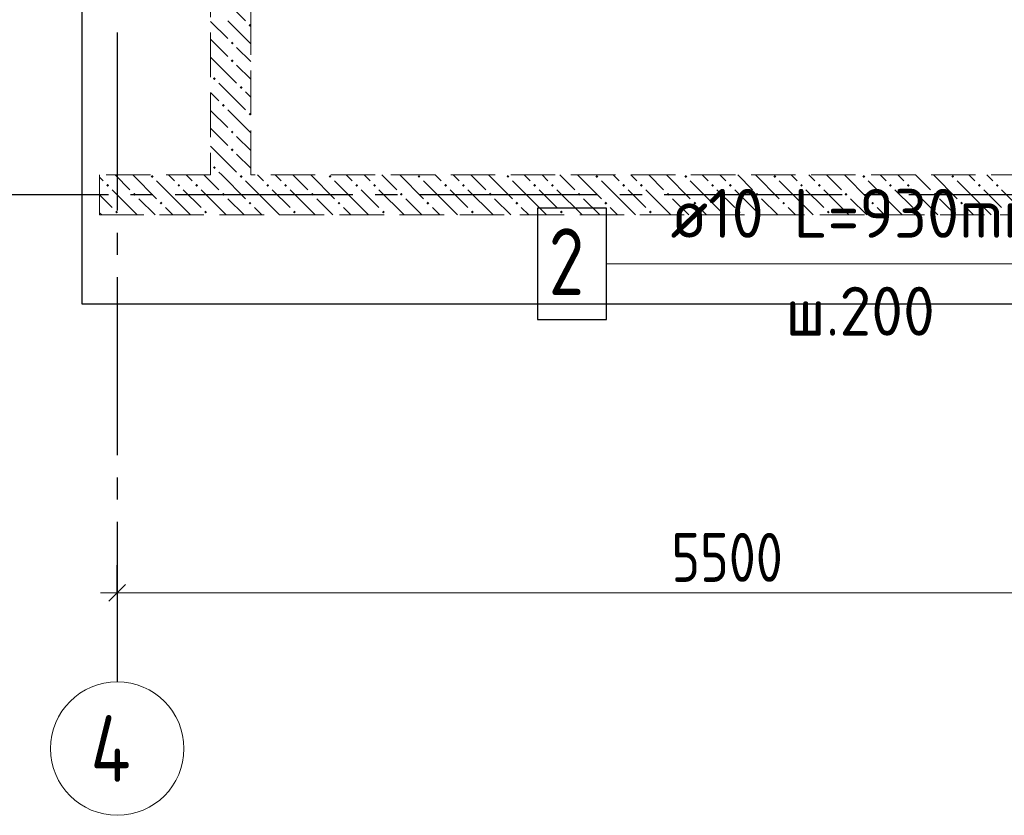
# Model space of a CAD drawing. Header units: millimetres. Extents: x 0 to 31965, y 0 to 29700.
# Tile 3 of 8: x 5641 to 10069, y 15580 to 19158. Entities that reach past the tile are written whole.
import ezdxf

# ---------------------------------------------------------------- set-up
doc = ezdxf.new("R2010")
doc.units = ezdxf.units.MM
doc.linetypes.add('______2', pattern=[270, 200, -70])
doc.linetypes.add('______5', pattern=[1100, 800, -100, 100, -100])
for name, color, linetype, lineweight in [('Standard', 7, 'Continuous', 25), ('ЖБ Стена верхний уровень', 7, 'Continuous', 35), ('Оси', 40, '______5', 18), ('Позиционная метка номер позиции', 7, 'Continuous', 13)]:
    doc.layers.add(name, color=color, linetype=linetype, lineweight=lineweight)
doc.layers.add('Обрамление П-обр. равн.', color=7, linetype='Continuous', lineweight=25, true_color=0x5f1e0f)
doc.styles.add('GOST 2.304-81', font='txt')
doc.styles.add('ISOCPEUR', font='txt')

msp = doc.modelspace()

# ---------------------------------------------------------------- hatches: boundary and pattern name
at = {"layer": 'ЖБ Стена верхний уровень', "linetype": 'Continuous', "lineweight": 18, "transparency": 33554687}
for points in [[(6670.5, 19133.1), (6677, 19139.6), (6680, 19136.6), (6680, 19129.7), (6677, 19126.6)], [(6590.5, 19053.1), (6597, 19059.6), (6603.4, 19053.1), (6597, 19046.6)], [(6590.5, 18973.1), (6597, 18979.6), (6603.4, 18973.1), (6597, 18966.6)], [(6510.5, 18893.1), (6516.9, 18899.6), (6523.4, 18893.1), (6516.9, 18886.6)], [(6630.4, 18853.1), (6637, 18859.6), (6643.5, 18853.1), (6637, 18846.6)], [(6550.5, 18773.1), (6557, 18779.6), (6563.5, 18773.1), (6557, 18766.6)], [(6670.5, 18733.1), (6677, 18739.6), (6680, 18736.6), (6680, 18729.7), (6677, 18726.6)], [(6590.5, 18653.1), (6597, 18659.6), (6603.4, 18653.1), (6597, 18646.6)], [(6590.5, 18573.1), (6597, 18579.6), (6603.4, 18573.1), (6597, 18566.6)], [(6510.5, 18493.1), (6516.9, 18499.6), (6523.4, 18493.1), (6516.9, 18486.6)], [(6030.4, 18413.1), (6037, 18419.6), (6043.5, 18413.1), (6037, 18406.6)], [(6230.4, 18453.1), (6237, 18459.6), (6243.5, 18453.1), (6237, 18446.6)], [(6350.5, 18413.1), (6357, 18419.6), (6363.5, 18413.1), (6357, 18406.6)], [(6430.4, 18413.1), (6437, 18419.6), (6443.5, 18413.1), (6437, 18406.6)], [(6630.4, 18453.1), (6637, 18459.6), (6643.5, 18453.1), (6637, 18446.6)], [(6750.5, 18413.1), (6757, 18419.6), (6763.5, 18413.1), (6757, 18406.6)], [(6830.4, 18413.1), (6837, 18419.6), (6843.5, 18413.1), (6837, 18406.6)], [(7030.4, 18453.1), (7037, 18459.6), (7043.5, 18453.1), (7037, 18446.6)], [(7150.5, 18413.1), (7157, 18419.6), (7163.5, 18413.1), (7157, 18406.6)], [(7230.4, 18413.1), (7237, 18419.6), (7243.5, 18413.1), (7237, 18406.6)], [(7430.4, 18453.1), (7437, 18459.6), (7443.5, 18453.1), (7437, 18446.6)], [(7550.5, 18413.1), (7557, 18419.6), (7563.5, 18413.1), (7557, 18406.6)], [(7630.4, 18413.1), (7637, 18419.6), (7643.5, 18413.1), (7637, 18406.6)], [(7830.5, 18453.1), (7837, 18459.6), (7843.5, 18453.1), (7837, 18446.6)], [(7950.5, 18413.1), (7957, 18419.6), (7963.5, 18413.1), (7957, 18406.6)], [(8030.5, 18413.1), (8037, 18419.6), (8043.5, 18413.1), (8037, 18406.6)], [(8230.5, 18453.1), (8237, 18459.6), (8243.5, 18453.1), (8237, 18446.6)], [(8350.5, 18413.1), (8357, 18419.6), (8363.5, 18413.1), (8357, 18406.6)], [(8430.5, 18413.1), (8437, 18419.6), (8443.5, 18413.1), (8437, 18406.6)], [(8630.5, 18453.1), (8637, 18459.6), (8643.5, 18453.1), (8637, 18446.6)], [(8750.5, 18413.1), (8757, 18419.6), (8763.5, 18413.1), (8757, 18406.6)], [(8830.5, 18413.1), (8837, 18419.6), (8843.5, 18413.1), (8837, 18406.6)], [(9030.5, 18453.1), (9037, 18459.6), (9043.5, 18453.1), (9037, 18446.6)], [(9150.5, 18413.1), (9157, 18419.6), (9163.5, 18413.1), (9157, 18406.6)], [(9230.5, 18413.1), (9237, 18419.6), (9243.5, 18413.1), (9237, 18406.6)], [(9430.5, 18453.1), (9437, 18459.6), (9443.5, 18453.1), (9437, 18446.6)], [(9550.5, 18413.1), (9557, 18419.6), (9563.5, 18413.1), (9557, 18406.6)], [(9630.5, 18413.1), (9637, 18419.6), (9643.5, 18413.1), (9637, 18406.6)], [(9830.5, 18453.1), (9837, 18459.6), (9843.5, 18453.1), (9837, 18446.6)], [(9950.5, 18413.1), (9957, 18419.6), (9963.5, 18413.1), (9957, 18406.6)], [(10030.5, 18413.1), (10037, 18419.6), (10043.5, 18413.1), (10037, 18406.6)], [(6150.5, 18373.1), (6157, 18379.6), (6163.5, 18373.1), (6157, 18366.6)], [(6550.5, 18373.1), (6557, 18379.6), (6563.5, 18373.1), (6557, 18366.6)], [(6950.5, 18373.1), (6957, 18379.6), (6963.5, 18373.1), (6957, 18366.6)], [(7350.5, 18373.1), (7357, 18379.6), (7363.5, 18373.1), (7357, 18366.6)], [(7750.5, 18373.1), (7757, 18379.6), (7763.5, 18373.1), (7757, 18366.6)], [(8150.5, 18373.1), (8157, 18379.6), (8163.5, 18373.1), (8157, 18366.6)], [(8550.5, 18373.1), (8557, 18379.6), (8563.5, 18373.1), (8557, 18366.6)], [(8950.5, 18373.1), (8957, 18379.6), (8963.5, 18373.1), (8957, 18366.6)], [(9350.5, 18373.1), (9357, 18379.6), (9363.5, 18373.1), (9357, 18366.6)], [(9750.5, 18373.1), (9757, 18379.6), (9763.5, 18373.1), (9757, 18366.6)], [(6270.5, 18333.1), (6277, 18339.6), (6283.5, 18333.1), (6277, 18326.6)], [(6670.5, 18333.1), (6677, 18339.6), (6683.5, 18333.1), (6677, 18326.6)], [(7070.5, 18333.1), (7077, 18339.6), (7083.5, 18333.1), (7077, 18326.6)], [(7470.5, 18333.1), (7477, 18339.6), (7483.5, 18333.1), (7477, 18326.6)], [(7870.5, 18333.1), (7877, 18339.6), (7883.5, 18333.1), (7877, 18326.6)], [(8270.5, 18333.1), (8277, 18339.6), (8283.5, 18333.1), (8277, 18326.6)], [(8670.5, 18333.1), (8677, 18339.6), (8683.5, 18333.1), (8677, 18326.6)], [(9070.5, 18333.1), (9077, 18339.6), (9083.5, 18333.1), (9077, 18326.6)], [(9470.5, 18333.1), (9477, 18339.6), (9483.5, 18333.1), (9477, 18326.6)], [(9870.5, 18333.1), (9877, 18339.6), (9883.5, 18333.1), (9877, 18326.6)], [(6070.5, 18293.1), (6077, 18299.6), (6083.5, 18293.1), (6077, 18286.6)], [(6470.5, 18293.1), (6477, 18299.6), (6483.5, 18293.1), (6477, 18286.6)], [(6870.5, 18293.1), (6877, 18299.6), (6883.5, 18293.1), (6877, 18286.6)], [(7270.5, 18293.1), (7277, 18299.6), (7283.5, 18293.1), (7277, 18286.6)], [(7670.5, 18293.1), (7677, 18299.6), (7683.5, 18293.1), (7677, 18286.6)], [(8070.5, 18293.1), (8077, 18299.6), (8083.5, 18293.1), (8077, 18286.6)], [(8470.5, 18293.1), (8477, 18299.6), (8483.5, 18293.1), (8477, 18286.6)], [(8870.5, 18293.1), (8877, 18299.6), (8883.5, 18293.1), (8877, 18286.6)], [(9270.5, 18293.1), (9277, 18299.6), (9283.5, 18293.1), (9277, 18286.6)], [(9670.5, 18293.1), (9677, 18299.6), (9683.5, 18293.1), (9677, 18286.6)]]:
    msp.add_hatch(color=7, dxfattribs=at).paths.add_polyline_path(points, flags=16)

# ---------------------------------------------------------------- linework, layer by layer
at = {"layer": 'Standard', "color": 251, "linetype": 'Continuous', "lineweight": -3, "true_color": 0x656565, "transparency": 33554687}
for q in [(6080, 16705), (6080, 16455), (6080, 16580)]:
    msp.add_line((6080, 16580), q, dxfattribs=at)
at = {"layer": 'Standard', "color": 7, "linetype": 'Continuous', "lineweight": 25, "transparency": 33554687}
msp.add_line((6042.5, 16542.5), (6117.5, 16617.5), dxfattribs=at)
at = {"layer": 'Standard', "color": 7, "linetype": 'Continuous', "lineweight": 13, "transparency": 33554687}
for q in [(6005, 16580), (11580, 16580)]:
    msp.add_line((6080, 16580), q, dxfattribs=at)
at = {"layer": 'Standard', "color": 254, "linetype": 'Continuous', "lineweight": 25, "true_color": 0xc4c4ff, "transparency": 33554687}
msp.add_lwpolyline([(5920, 17880), (13600, 17880), (13600, 26700), (5920, 26700), (5920, 17880)], dxfattribs=at)
at = {"layer": 'ЖБ Стена верхний уровень', "color": 251, "linetype": '______2', "lineweight": 13, "true_color": 0x656565, "transparency": 33554687}
for p, q in [((6500, 20990), (6500, 18460)), ((6680, 18460), (6680, 20990)), ((6500, 18460), (6000, 18460)), ((6000, 18460), (6000, 18280)), ((11830, 18460), (6680, 18460)), ((6000, 18280), (11830, 18280))]:
    msp.add_line(p, q, dxfattribs=at)
at = {"layer": 'ЖБ Стена верхний уровень', "color": 9, "linetype": 'Continuous', "lineweight": 18, "true_color": 0xc7c7c7, "transparency": 33554687}
for p, q in [((6537, 19273.1), (6657, 19153.1)), ((6500, 19150.1), (6577, 19073.1)), ((6680, 19050.1), (6577, 19153.1)), ((6537, 19033.1), (6500, 19070.1)), ((6577, 18993.1), (6537, 19033.1)), ((6616.9, 19033.1), (6680, 18970.1)), ((6500, 18990.1), (6616.9, 18873.1)), ((6616.9, 18953.1), (6680, 18890.1)), ((6537, 18873.1), (6657, 18753.1)), ((6500, 18830.1), (6537, 18793.1)), ((6680, 18810.1), (6657, 18833.1)), ((6500, 18750.1), (6577, 18673.1)), ((6680, 18650.1), (6577, 18753.1)), ((6537, 18633.1), (6500, 18670.1)), ((6577, 18593.1), (6537, 18633.1)), ((6616.9, 18633.1), (6680, 18570.1)), ((6500, 18590.1), (6616.9, 18473.1)), ((6616.9, 18553.1), (6680, 18490.1)), ((6537, 18473.1), (6550.1, 18460)), ((6016.9, 18433.1), (6000, 18450.1)), ((6070.1, 18460), (6137, 18393.1)), ((6150.1, 18460), (6257, 18353.1)), ((6377, 18313.1), (6257, 18433.1)), ((6310.1, 18460), (6337, 18433.1)), ((6416.9, 18433.1), (6390.1, 18460)), ((6470.1, 18460), (6537, 18393.1)), ((6550.1, 18460), (6657, 18353.1)), ((6777, 18313.1), (6657, 18433.1)), ((6710.1, 18460), (6737, 18433.1)), ((6816.9, 18433.1), (6790.1, 18460)), ((6870.1, 18460), (6937, 18393.1)), ((6950.1, 18460), (7057, 18353.1)), ((7177, 18313.1), (7057, 18433.1)), ((7110.1, 18460), (7137, 18433.1)), ((7216.9, 18433.1), (7190.1, 18460)), ((7270.1, 18460), (7337, 18393.1)), ((7350.1, 18460), (7457, 18353.1)), ((7577, 18313.1), (7457, 18433.1)), ((7510.1, 18460), (7537, 18433.1)), ((7616.9, 18433.1), (7590.1, 18460)), ((7670.1, 18460), (7737, 18393.1)), ((7750.1, 18460), (7857, 18353.1)), ((7977, 18313.1), (7857, 18433.1)), ((7910.1, 18460), (7937, 18433.1)), ((8016.9, 18433.1), (7990.1, 18460)), ((8070.1, 18460), (8137, 18393.1)), ((8150.1, 18460), (8257, 18353.1)), ((8377, 18313.1), (8257, 18433.1)), ((8310.1, 18460), (8337, 18433.1)), ((8416.9, 18433.1), (8390.1, 18460)), ((8470.1, 18460), (8537, 18393.1)), ((8550.1, 18460), (8657, 18353.1)), ((8777, 18313.1), (8657, 18433.1)), ((8710.1, 18460), (8737, 18433.1)), ((8816.9, 18433.1), (8790.1, 18460)), ((8870.1, 18460), (8937, 18393.1)), ((8950.1, 18460), (9057, 18353.1)), ((9177, 18313.1), (9057, 18433.1)), ((9110.1, 18460), (9137, 18433.1)), ((9216.9, 18433.1), (9190.1, 18460)), ((9270.1, 18460), (9337, 18393.1)), ((9350.1, 18460), (9457, 18353.1)), ((9577, 18313.1), (9457, 18433.1)), ((9510.1, 18460), (9537, 18433.1)), ((9616.9, 18433.1), (9590.1, 18460)), ((9670.1, 18460), (9737, 18393.1)), ((9750.1, 18460), (9857, 18353.1)), ((9977, 18313.1), (9857, 18433.1)), ((9910.1, 18460), (9937, 18433.1)), ((10016.9, 18433.1), (9990.1, 18460)), ((6057, 18393.1), (6170.1, 18280)), ((6377, 18393.1), (6457, 18313.1)), ((6457, 18393.1), (6570.1, 18280)), ((6777, 18393.1), (6857, 18313.1)), ((6857, 18393.1), (6970.1, 18280)), ((7177, 18393.1), (7257, 18313.1)), ((7257, 18393.1), (7370.1, 18280)), ((7577, 18393.1), (7657, 18313.1)), ((7657, 18393.1), (7770.1, 18280)), ((7977, 18393.1), (8057, 18313.1)), ((8057, 18393.1), (8170.1, 18280)), ((8377, 18393.1), (8457, 18313.1)), ((8457, 18393.1), (8570.1, 18280)), ((8777, 18393.1), (8857, 18313.1)), ((8857, 18393.1), (8970.1, 18280)), ((9177, 18393.1), (9257, 18313.1)), ((9257, 18393.1), (9370.1, 18280)), ((9577, 18393.1), (9657, 18313.1)), ((9657, 18393.1), (9770.1, 18280)), ((9977, 18393.1), (10057, 18313.1)), ((10057, 18393.1), (10170.1, 18280)), ((6000, 18370.1), (6057, 18313.1)), ((6250.1, 18280), (6177, 18353.1)), ((6650.1, 18280), (6577, 18353.1)), ((7050.1, 18280), (6977, 18353.1)), ((7450.1, 18280), (7377, 18353.1)), ((7850.1, 18280), (7777, 18353.1)), ((8250.1, 18280), (8177, 18353.1)), ((8650.1, 18280), (8577, 18353.1)), ((9050.1, 18280), (8977, 18353.1)), ((9450.1, 18280), (9377, 18353.1)), ((9850.1, 18280), (9777, 18353.1)), ((6000, 18290.1), (6010.1, 18280)), ((6297, 18313.1), (6330.1, 18280)), ((6377, 18313.1), (6410.1, 18280)), ((6697, 18313.1), (6730.1, 18280)), ((6777, 18313.1), (6810.1, 18280)), ((7097, 18313.1), (7130.1, 18280)), ((7177, 18313.1), (7210.1, 18280)), ((7497, 18313.1), (7530.1, 18280)), ((7577, 18313.1), (7610.1, 18280)), ((7897, 18313.1), (7930.1, 18280)), ((7977, 18313.1), (8010.1, 18280)), ((8297, 18313.1), (8330.1, 18280)), ((8377, 18313.1), (8410.1, 18280)), ((8697, 18313.1), (8730.1, 18280)), ((8777, 18313.1), (8810.1, 18280)), ((9097, 18313.1), (9130.1, 18280)), ((9177, 18313.1), (9210.1, 18280)), ((9497, 18313.1), (9530.1, 18280)), ((9577, 18313.1), (9610.1, 18280)), ((9897, 18313.1), (9930.1, 18280)), ((9977, 18313.1), (10010.1, 18280))]:
    msp.add_line(p, q, dxfattribs=at)
at = {"layer": 'Обрамление П-обр. равн.', "color": 7, "linetype": 'Continuous', "lineweight": 13, "transparency": 33554687}
msp.add_line((8548, 18060), (10480, 18060), dxfattribs=at)
at = {"layer": 'Обрамление П-обр. равн.', "color": 7, "linetype": 'Continuous', "lineweight": 25, "transparency": 33554687}
msp.add_lwpolyline([(7970, 17810), (8280, 17810), (8280, 18310), (7970, 18310), (7970, 17810)], dxfattribs=at)
at = {"layer": 'Оси', "color": 8, "linetype": '______5', "lineweight": -3, "transparency": 33554687}
for p, q in [((6080, 26800), (6080, 16180)), ((13740, 18370), (4100, 18370))]:
    msp.add_line(p, q, dxfattribs=at)
at = {"layer": 'Оси', "color": 7, "linetype": 'Continuous', "lineweight": 13, "transparency": 33554687}
msp.add_circle((6080, 15880), 300, dxfattribs=at)
at = {"layer": 'Позиционная метка номер позиции', "color": 7, "linetype": 'Continuous', "lineweight": 13, "transparency": 33554687}
msp.add_lwpolyline([(11135, 18560), (10635, 18060), (8280, 18060)], dxfattribs=at)

# ---------------------------------------------------------------- texts
at = {"layer": 'Standard', "color": 7, "linetype": 'Continuous', "lineweight": 25, "transparency": 33554687, "insert": (8572, 16630), "char_height": 220, "width": 641.476, "attachment_point": 7, "style": 'GOST 2.304-81'}
msp.add_mtext('5500', dxfattribs=at)
at = {"layer": 'Обрамление П-обр. равн.', "color": 7, "linetype": 'Continuous', "lineweight": 13, "transparency": 33554687, "attachment_point": 7, "style": 'ISOCPEUR'}
for s, insert, char_height, width in [('\\W0.96;ø10 L=930mm ', (8568, 18177.3), 220, 1996.291), ('\\W0.78;2', (8020, 17920), 300, 326.407), ('\\W0.95;ш.200 ', (9085, 17737.3), 220, 962.136)]:
    msp.add_mtext(s, dxfattribs=dict(at, insert=insert, char_height=char_height, width=width))
at = {"layer": 'Оси', "color": 7, "linetype": 'Continuous', "lineweight": 25, "transparency": 33554687, "insert": (5960, 15730), "char_height": 300, "width": 359.83, "attachment_point": 7, "style": 'ISOCPEUR'}
msp.add_mtext('\\W0.80;4', dxfattribs=at)

doc.saveas('drawing.dxf')
